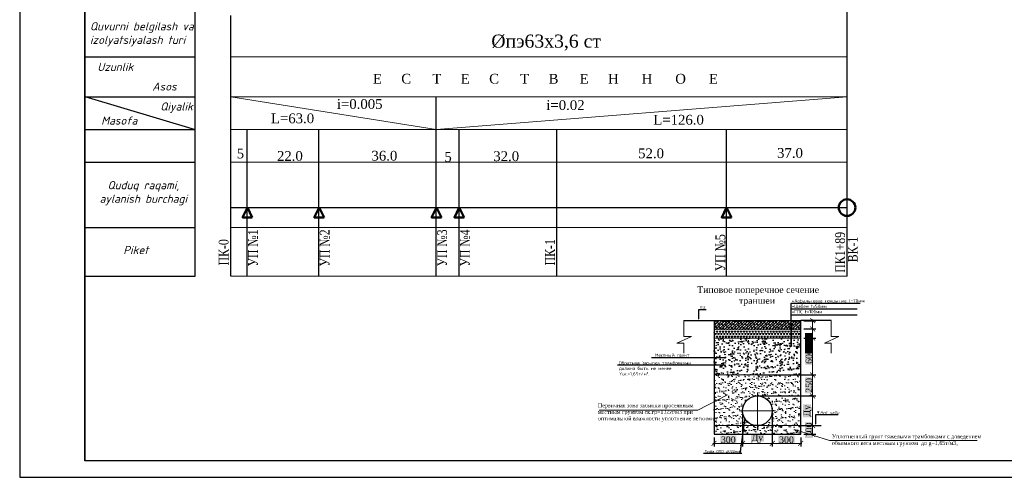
# Model space of a CAD drawing. Header units: millimetres. Extents: x 366033 to 446362, y 4247208 to 4265071.
# Tile 11 of 159: x 435438 to 435740, y 4249104 to 4249245. Entities that reach past the tile are written whole.
import ezdxf
from ezdxf import colors
from ezdxf.entities.mleader import LeaderData, LeaderLine
from ezdxf.math import Vec2, Vec3

# ---------------------------------------------------------------- set-up
doc = ezdxf.new("R2010")
doc.units = ezdxf.units.MM
doc.header["$PDMODE"] = 32
doc.header["$PDSIZE"] = 0.6
doc.linetypes.add('DASHED', pattern=[0.75, 0.5, -0.25])
doc.linetypes.add('осевая', pattern=[50.8, 31.75, -6.35, 6.35, -6.35])
for name, color, linetype in [('(002) Рамка', 7, 'Continuous'), ('(004) Точки рельефа', 7, 'Continuous'), ('0 @ 0.1', 7, 'Continuous'), ('0 @ 1 (1)', 7, 'Continuous'), ('0 @ 1 (2)', 7, 'Continuous'), ('RAMKA', 7, 'Continuous')]:
    doc.layers.add(name, color=color, linetype=linetype)
for name, color, linetype, lineweight in [('0.3-STAMP', 7, 'Continuous', 30), ('0002. ВК. ПГ. Уг. Пк. и задвижки', 250, 'Continuous', 50), ('Рабочий', 7, 'DASHED', 9), ('Текст ВК', 136, 'Continuous', 9)]:
    doc.layers.add(name, color=color, linetype=linetype, lineweight=lineweight)
doc.styles.add('GOST 2.304', font='CS_Gost2304.shx')
doc.styles.add('ISOCPEUR', font='isocpeui.ttf')
doc.styles.get("Standard").update_dxf_attribs({"font": 'times.ttf'})
doc.styles.add('TIMES', font='times.ttf')
doc.styles.add('для таблиц', font='times.ttf', dxfattribs={"height": 3})
doc.styles.add('СПДС', font='isocpeur.ttf')
doc.linetypes.add('ВОДОПРОВОД-right', pattern='A,15,-4,["В1",Standard,S=3,R=0,X=-2,Y=-1.5],-4,20,[">",Standard,S=3,R=0,X=-1.5,Y=-1.5],0', length=43)
doc.dimstyles.new('!Oxunjon', dxfattribs={"dimtxt": 2, "dimasz": 1.5, "dimexe": 1, "dimexo": 0.0625, "dimgap": 0.09, "dimtad": 1, "dimdec": 1, "dimzin": 0, "dimdsep": 46, "dimtxsty": 'Standard', "dimblk": 'ARCHTICK', "dimcen": 0.3, "dimdle": 0.35, "dimclrd": 5, "dimclre": 5, "dimclrt": 5, "dimadec": 0, "dimazin": 0, "dimtfac": 1, "dimtdec": 1, "dimtofl": 0, "dimtmove": 0, "dimatfit": 3, "dimldrblk": 'ARCHTICK', "dimfxl": 1, "dimtolj": 1, "dimtzin": 0, "dimlwd": 0, "dimarcsym": 1})
pattern_1 = [(45, (1909.724, 3489956.45194), (-0.44901280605, 0.44901280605), []), (135, (1909.724, 3489956.45194), (-1.34703841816, 0.44901280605), [1.5875, -0.9525])]

# ---------------------------------------------------------------- blocks, each defined once
blk = doc.blocks.new('_Dot')
at = {"color": 0, "linetype": 'ByBlock', "lineweight": -2}
blk.add_line((-0.5, 0), (-1, 0), dxfattribs=at)
at = {"color": 0, "linetype": 'ByBlock', "const_width": 0.5}
blk.add_lwpolyline([(-0.25, 0, 1), (0.25, 0, 1)], format="xyb", close=True, dxfattribs=at)
blk = doc.blocks.new('_ArchTick')
at = {"color": 0, "linetype": 'ByBlock', "lineweight": 30, "const_width": 0.15}
blk.add_lwpolyline([(-0.5, -0.5), (0.5, 0.5)], dxfattribs=at)
blk = doc.blocks.new('*D464')
at = {"color": 5, "lineweight": -2, "transparency": 16777216}
for p, q in [((435678.21, 4249120.12), (435681.86, 4249120.12)), ((435678.21, 4249117.51), (435681.86, 4249117.51))]:
    blk.add_line(p, q, dxfattribs=at)
at = {"color": 5, "lineweight": 0, "transparency": 16777216}
blk.add_line((435680.86, 4249120.47), (435680.86, 4249117.16), dxfattribs=at)
at = {"layer": 'Defpoints', "color": 0, "lineweight": 0, "transparency": 16777216}
for p in [(435677.21, 4249120.12), (435677.21, 4249117.51), (435680.86, 4249117.51)]:
    blk.add_point(p, dxfattribs=at)
at = {"color": 5, "lineweight": 0, "transparency": 16777216, "xscale": 1.5, "yscale": 1.5, "zscale": 1.5}
for p, rotation in [((435680.86, 4249120.12), 90), ((435680.86, 4249117.51), 270)]:
    blk.add_blockref('_ArchTick', p, dxfattribs=dict(at, rotation=rotation))
at = {"color": 1, "transparency": 16777216, "insert": (435679.74, 4249118.81), "char_height": 2, "attachment_point": 5, "rotation": 90, "style": 'TIMES', "bg_fill": 1, "box_fill_scale": 1.1, "bg_fill_color": 7, "bg_fill_true_color": 16777215, "bg_fill_transparency": 0}
blk.add_mtext('\\A1;100', dxfattribs=at)
blk = doc.blocks.new('*D465')
at = {"color": 5, "lineweight": -2, "transparency": 16777216}
for p, q in [((435659.35, 4249123.68), (435659.35, 4249113.68)), ((435650.62, 4249116.51), (435650.62, 4249113.68))]:
    blk.add_line(p, q, dxfattribs=at)
at = {"color": 5, "lineweight": 0, "transparency": 16777216}
blk.add_line((435650.27, 4249114.68), (435659.7, 4249114.68), dxfattribs=at)
at = {"layer": 'Defpoints', "color": 0, "lineweight": 0, "transparency": 16777216}
for p in [(435659.35, 4249124.68), (435650.62, 4249117.51), (435659.35, 4249114.68)]:
    blk.add_point(p, dxfattribs=at)
at = {"color": 5, "lineweight": 0, "transparency": 16777216, "xscale": 1.5, "yscale": 1.5, "zscale": 1.5, "rotation": 180}
blk.add_blockref('_ArchTick', (435650.62, 4249114.68), dxfattribs=at)
at = {"color": 5, "lineweight": 0, "transparency": 16777216, "xscale": 1.5, "yscale": 1.5, "zscale": 1.5}
blk.add_blockref('_ArchTick', (435659.35, 4249114.68), dxfattribs=at)
at = {"color": 1, "transparency": 16777216, "insert": (435654.99, 4249115.8), "char_height": 2, "attachment_point": 5, "style": 'TIMES', "bg_fill": 1, "box_fill_scale": 1.1, "bg_fill_color": 7, "bg_fill_true_color": 16777215, "bg_fill_transparency": 0}
blk.add_mtext('\\A1;300', dxfattribs=at)
blk = doc.blocks.new('*D466')
at = {"color": 5, "lineweight": -2, "transparency": 16777216}
for p, q in [((435659.35, 4249123.68), (435659.35, 4249113.68)), ((435668.48, 4249123.68), (435668.48, 4249113.68))]:
    blk.add_line(p, q, dxfattribs=at)
at = {"color": 5, "lineweight": 0, "transparency": 16777216}
blk.add_line((435668.83, 4249114.68), (435659, 4249114.68), dxfattribs=at)
at = {"layer": 'Defpoints', "color": 0, "lineweight": 0, "transparency": 16777216}
for p in [(435659.35, 4249124.68), (435668.48, 4249124.68), (435659.35, 4249114.68)]:
    blk.add_point(p, dxfattribs=at)
at = {"color": 5, "lineweight": 0, "transparency": 16777216, "xscale": 1.5, "yscale": 1.5, "zscale": 1.5, "rotation": 180}
blk.add_blockref('_ArchTick', (435659.35, 4249114.68), dxfattribs=at)
at = {"color": 5, "lineweight": 0, "transparency": 16777216, "xscale": 1.5, "yscale": 1.5, "zscale": 1.5}
blk.add_blockref('_ArchTick', (435668.48, 4249114.68), dxfattribs=at)
at = {"color": 1, "transparency": 16777216, "insert": (435663.91, 4249116.1), "char_height": 2, "attachment_point": 5, "style": 'TIMES', "bg_fill": 1, "box_fill_scale": 1.1, "bg_fill_color": 7, "bg_fill_true_color": 16777215, "bg_fill_transparency": 0}
blk.add_mtext('\\A1;Ду', dxfattribs=at)
blk = doc.blocks.new('*D467')
at = {"color": 5, "lineweight": -2, "transparency": 16777216}
for p, q in [((435668.48, 4249123.68), (435668.48, 4249113.68)), ((435677.21, 4249116.51), (435677.21, 4249113.68))]:
    blk.add_line(p, q, dxfattribs=at)
at = {"color": 5, "lineweight": 0, "transparency": 16777216}
blk.add_line((435668.13, 4249114.68), (435677.56, 4249114.68), dxfattribs=at)
at = {"layer": 'Defpoints', "color": 0, "lineweight": 0, "transparency": 16777216}
for p in [(435668.48, 4249124.68), (435677.21, 4249117.51), (435677.21, 4249114.68)]:
    blk.add_point(p, dxfattribs=at)
at = {"color": 5, "lineweight": 0, "transparency": 16777216, "xscale": 1.5, "yscale": 1.5, "zscale": 1.5, "rotation": 180}
blk.add_blockref('_ArchTick', (435668.48, 4249114.68), dxfattribs=at)
at = {"color": 5, "lineweight": 0, "transparency": 16777216, "xscale": 1.5, "yscale": 1.5, "zscale": 1.5}
blk.add_blockref('_ArchTick', (435677.21, 4249114.68), dxfattribs=at)
at = {"color": 1, "transparency": 16777216, "insert": (435672.84, 4249115.8), "char_height": 2, "attachment_point": 5, "style": 'TIMES', "bg_fill": 1, "box_fill_scale": 1.1, "bg_fill_color": 7, "bg_fill_true_color": 16777215, "bg_fill_transparency": 0}
blk.add_mtext('\\A1;300', dxfattribs=at)
blk = doc.blocks.new('*D387')
at = {"color": 5, "lineweight": -2, "transparency": 16777216}
for p, q in [((435664.91, 4249135.69), (435681.86, 4249135.69)), ((435664.91, 4249129.24), (435681.86, 4249129.24))]:
    blk.add_line(p, q, dxfattribs=at)
at = {"color": 5, "lineweight": 0, "transparency": 16777216}
blk.add_line((435680.86, 4249128.89), (435680.86, 4249136.04), dxfattribs=at)
at = {"layer": 'Defpoints', "color": 0, "lineweight": 0, "transparency": 16777216}
for p in [(435663.91, 4249135.69), (435680.86, 4249135.69), (435663.91, 4249129.24)]:
    blk.add_point(p, dxfattribs=at)
at = {"color": 5, "lineweight": 0, "transparency": 16777216, "xscale": 1.5, "yscale": 1.5, "zscale": 1.5}
for p, rotation in [((435680.86, 4249135.69), 90), ((435680.86, 4249129.24), 270)]:
    blk.add_blockref('_ArchTick', p, dxfattribs=dict(at, rotation=rotation))
at = {"color": 1, "transparency": 16777216, "insert": (435679.74, 4249132.47), "char_height": 2, "attachment_point": 5, "rotation": 90, "style": 'TIMES', "bg_fill": 1, "box_fill_scale": 1.1, "bg_fill_color": 7, "bg_fill_true_color": 16777215, "bg_fill_transparency": 0}
blk.add_mtext('\\A1;250', dxfattribs=at)
blk = doc.blocks.new('*D388')
at = {"color": 5, "lineweight": -2, "transparency": 16777216}
for p, q in [((435680.86, 4249129.24), (435679.86, 4249129.24)), ((435680.86, 4249120.12), (435681.86, 4249120.12))]:
    blk.add_line(p, q, dxfattribs=at)
at = {"color": 5, "lineweight": 0, "transparency": 16777216}
blk.add_line((435680.86, 4249129.59), (435680.86, 4249119.77), dxfattribs=at)
at = {"layer": 'Defpoints', "color": 0, "lineweight": 0, "transparency": 16777216}
for p in [(435681.01, 4249129.24), (435680.86, 4249120.12), (435680.86, 4249120.12)]:
    blk.add_point(p, dxfattribs=at)
at = {"color": 5, "lineweight": 0, "transparency": 16777216, "xscale": 1.5, "yscale": 1.5, "zscale": 1.5}
for p, rotation in [((435680.86, 4249129.24), 90), ((435680.86, 4249120.12), 270)]:
    blk.add_blockref('_ArchTick', p, dxfattribs=dict(at, rotation=rotation))
at = {"color": 1, "transparency": 16777216, "insert": (435679.44, 4249124.68), "char_height": 2, "attachment_point": 5, "rotation": 90, "style": 'TIMES', "bg_fill": 1, "box_fill_scale": 1.1, "bg_fill_color": 7, "bg_fill_true_color": 16777215, "bg_fill_transparency": 0}
blk.add_mtext('\\A1;Ду', dxfattribs=at)
blk = doc.blocks.new('*D389')
at = {"color": 5, "lineweight": -2, "transparency": 16777216}
for p, q in [((435678.21, 4249146.96), (435681.86, 4249146.96)), ((435678.21, 4249135.69), (435681.86, 4249135.69))]:
    blk.add_line(p, q, dxfattribs=at)
at = {"color": 5, "lineweight": 0, "transparency": 16777216}
blk.add_line((435680.86, 4249135.34), (435680.86, 4249147.31), dxfattribs=at)
at = {"layer": 'Defpoints', "color": 0, "lineweight": 0, "transparency": 16777216}
for p in [(435677.21, 4249146.96), (435680.86, 4249146.96), (435677.21, 4249135.69)]:
    blk.add_point(p, dxfattribs=at)
at = {"color": 5, "lineweight": 0, "transparency": 16777216, "xscale": 1.5, "yscale": 1.5, "zscale": 1.5}
for p, rotation in [((435680.86, 4249146.96), 90), ((435680.86, 4249135.69), 270)]:
    blk.add_blockref('_ArchTick', p, dxfattribs=dict(at, rotation=rotation))
at = {"color": 1, "transparency": 16777216, "insert": (435679.74, 4249141.32), "char_height": 2, "attachment_point": 5, "rotation": 90, "style": 'TIMES', "bg_fill": 1, "box_fill_scale": 1.1, "bg_fill_color": 7, "bg_fill_true_color": 16777215, "bg_fill_transparency": 0}
blk.add_mtext('\\A1;600', dxfattribs=at)
blk = doc.blocks.new('*D468')
at = {"color": 5, "lineweight": -2, "transparency": 16777216}
for p, q in [((435678.21, 4249152.3), (435681.86, 4249152.3)), ((435678.21, 4249149.75), (435681.86, 4249149.75))]:
    blk.add_line(p, q, dxfattribs=at)
at = {"color": 5, "lineweight": 0, "transparency": 16777216}
for p, q in [((435680.86, 4249152.65), (435680.86, 4249149.75)), ((435680.86, 4249149.75), (435680.86, 4249145.34))]:
    blk.add_line(p, q, dxfattribs=at)
at = {"layer": 'Defpoints', "color": 0, "lineweight": 0, "transparency": 16777216}
for p in [(435677.21, 4249152.3), (435677.21, 4249149.75), (435680.86, 4249149.75)]:
    blk.add_point(p, dxfattribs=at)
at = {"color": 5, "lineweight": 0, "transparency": 16777216, "xscale": 1.5, "yscale": 1.5, "zscale": 1.5}
for p, rotation in [((435680.86, 4249152.3), 90), ((435680.86, 4249149.75), 270)]:
    blk.add_blockref('_ArchTick', p, dxfattribs=dict(at, rotation=rotation))
at = {"color": 1, "transparency": 16777216, "insert": (435679.74, 4249146.79), "char_height": 2, "attachment_point": 5, "rotation": 90, "style": 'TIMES', "bg_fill": 1, "box_fill_scale": 1.1, "bg_fill_color": 7, "bg_fill_true_color": 16777215, "bg_fill_transparency": 0}
blk.add_mtext('\\A1;50', dxfattribs=at)
blk = doc.blocks.new('*D390')
at = {"color": 5, "lineweight": -2, "transparency": 16777216}
for p, q in [((435678.21, 4249149.75), (435681.86, 4249149.75)), ((435678.21, 4249146.96), (435681.86, 4249146.96))]:
    blk.add_line(p, q, dxfattribs=at)
at = {"color": 5, "lineweight": 0, "transparency": 16777216}
for p, q in [((435680.86, 4249150.1), (435680.86, 4249146.96)), ((435680.86, 4249146.96), (435680.86, 4249142.55))]:
    blk.add_line(p, q, dxfattribs=at)
at = {"layer": 'Defpoints', "color": 0, "lineweight": 0, "transparency": 16777216}
for p in [(435677.21, 4249149.75), (435677.21, 4249146.96), (435680.86, 4249146.96)]:
    blk.add_point(p, dxfattribs=at)
at = {"color": 5, "lineweight": 0, "transparency": 16777216, "xscale": 1.5, "yscale": 1.5, "zscale": 1.5}
for p, rotation in [((435680.86, 4249149.75), 90), ((435680.86, 4249146.96), 270)]:
    blk.add_blockref('_ArchTick', p, dxfattribs=dict(at, rotation=rotation))
at = {"color": 1, "transparency": 16777216, "insert": (435679.74, 4249144), "char_height": 2, "attachment_point": 5, "rotation": 90, "style": 'TIMES', "bg_fill": 1, "box_fill_scale": 1.1, "bg_fill_color": 7, "bg_fill_true_color": 16777215, "bg_fill_transparency": 0}
blk.add_mtext('\\A1;50', dxfattribs=at)
blk = doc.blocks.new('*U530')
at = {"layer": '0 @ 0.1', "lineweight": 9}
h = blk.add_hatch(dxfattribs=at)
h.set_pattern_fill('ANSI38', color=256, scale=0.2)
h.set_pattern_definition(pattern_1)
h.paths.add_polyline_path([(435650.62, 4249152.3), (435650.62, 4249149.75), (435677.21, 4249149.75), (435677.21, 4249152.3)])
at = {"layer": '0 @ 1 (2)', "lineweight": 9}
h = blk.add_hatch(dxfattribs=at)
h.set_pattern_fill('ANSI38', color=256, scale=0.2)
h.set_pattern_definition(pattern_1)
h.paths.add_polyline_path([(435650.62, 4249152.3), (435650.62, 4249149.75), (435677.21, 4249149.75), (435677.21, 4249152.3)])

msp = doc.modelspace()

# ---------------------------------------------------------------- hatches: boundary and pattern name
at = {"true_color": 0x991b1e}
h = msp.add_hatch(dxfattribs=at)
h.set_pattern_fill('TRIANG', color=244, scale=0.096)
h.set_pattern_definition([(60, (420360.0429, 4248518.3769), (-0.4572, 0.79189363), [0.4572, -0.4572]), (120, (420360.0429, 4248518.3769), (-0.9144, 5e-10), [0.4572, -0.4572]), (0, (420359.8143, 4248518.7728), (0.4572, 0.79189363), [0.4572, -0.4572])])
h.paths.add_polyline_path([(435650.62, 4249149.746), (435650.62, 4249146.958), (435677.21, 4249146.958), (435677.21, 4249149.746)])
edge = h.paths.add_edge_path()
edge.add_arc((435671.768, 4249150.595), 0.3, 90, 270)
edge.add_line((435671.768, 4249150.295), (435671.768, 4249150.895))
h = msp.add_hatch()
h.set_pattern_fill('AR-CONC', color=256, scale=0.0192)
h.set_pattern_definition([(50, (1909.724, 3489957.7823), (3.497945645, -0.306030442), [0.36576, -4.02336]), (355, (1909.724, 3489957.7823), (-0.676673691, 3.668291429), [0.292608, -3.218699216]), (100.4514447, (1910.0155, 3489957.7568), (2.821271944, 3.362260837), [0.310848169, -3.419332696]), (46.1842, (1909.724, 3489958.7576), (5.204717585, -0.807212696), [0.54864, -6.03504]), (96.6355576, (1910.158, 3489958.6903), (4.558159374, 4.750581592), [0.466272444, -5.129003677]), (351.1841512, (1909.724, 3489958.7576), (4.558159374, 4.750581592), [0.438911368, -4.828026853]), (21, (1910.2117, 3489958.5138), (2.910996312, -1.963491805), [0.36576, -4.02336]), (326, (1910.2117, 3489958.5138), (1.186598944, 3.53640895), [0.292608, -3.218688]), (71.451445, (1910.4543, 3489958.35), (4.09759525, 1.572917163), [0.310848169, -3.419326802]), (37.5, (1909.724, 3489957.7823), (0.0593011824, 1.6234567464), [0, -3.1796736, 0, -3.267456, 0, -3.23088]), (7.5, (1909.724, 3489957.7823), (1.2829375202, 1.9234670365), [0, -1.8629376, 0, -3.1065216, 0, -1.231392]), (327.5, (1908.6365, 3489957.7823), (2.6033394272, -0.1099918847), [0, -1.2192, 0, -3.803904, 0, -5.047488]), (317.5, (1908.1488, 3489957.7823), (2.8440802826, 0.488188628), [0, -1.58496, 0, -2.5261824, 0, -3.584448])])
h.paths.add_polyline_path([(435650.62, 4249146.958), (435650.62, 4249135.69), (435677.21, 4249135.69), (435677.21, 4249146.958)])
edge = h.paths.add_edge_path(flags=16)
edge.add_arc((435653.954, 4249138.617), 0.3, 0, 360)
at = {"lineweight": 15}
h = msp.add_hatch(dxfattribs=at)
h.set_pattern_fill('AR-SAND', color=256, scale=0.04)
h.set_pattern_definition([(37.5, (1919.756, 3489935.6266), (-0.0640012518, 1.9576529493), [0, -1.54432, 0, -1.7272, 0, -1.651]), (7.5, (1919.756, 3489935.6266), (1.7980931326, 2.867300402), [0, -0.83312, 0, -1.39192, 0, -0.5334]), (327.5, (1918.5064, 3489935.6266), (3.163969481, 0.0057487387), [0, -0.508, 0, -1.8288, 0, -2.3876]), (317.5, (1918.5064, 3489935.6266), (3.05422581, 0.891717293), [0, -0.254, 0, -1.19888, 0, -1.3716])])
h.paths.add_polyline_path([(435677.21, 4249120.117), (435650.62, 4249120.117), (435650.62, 4249117.512), (435677.21, 4249117.512)])
at = {"layer": '0 @ 1 (1)', "lineweight": 15}
h = msp.add_hatch(dxfattribs=at)
h.set_pattern_fill('AR-SAND', color=256, scale=0.04)
h.set_pattern_definition([(37.5, (1909.724, 3489957.7823), (-0.0640012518, 1.9576529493), [0, -1.54432, 0, -1.7272, 0, -1.651]), (7.5, (1909.724, 3489957.7823), (1.7980931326, 2.867300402), [0, -0.83312, 0, -1.39192, 0, -0.5334]), (327.5, (1908.4743, 3489957.7823), (3.163969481, 0.0057487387), [0, -0.508, 0, -1.8288, 0, -2.3876]), (317.5, (1908.4743, 3489957.7823), (3.05422581, 0.891717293), [0, -0.254, 0, -1.19888, 0, -1.3716])])
h.paths.add_polyline_path([(435650.62, 4249135.69), (435650.62, 4249120.117), (435677.21, 4249120.117), (435677.21, 4249135.69)])
edge = h.paths.add_edge_path(flags=16)
edge.add_arc((435663.915, 4249124.681), 4.564, 0, 360)
edge = h.paths.add_edge_path(flags=16)
edge.add_arc((435653.954, 4249128.38), 0.15, 0, 360)

# ---------------------------------------------------------------- linework, layer by layer
at = {"layer": '(002) Рамка', "color": 0, "lineweight": 25, "elevation": -0.062}
for points in [[(435691.406, 4249210.898), (435691.406, 4249493.608)], [(435502.406, 4249165.898), (435502.406, 4249245.898)], [(435565.406, 4249165.898), (435565.406, 4249220.898)], [(435507.406, 4249165.898), (435507.406, 4249210.898)], [(435529.406, 4249165.898), (435529.406, 4249210.898)], [(435572.406, 4249165.898), (435572.406, 4249210.898)], [(435602.406, 4249165.898), (435602.406, 4249210.898)], [(435654.406, 4249165.898), (435654.406, 4249210.898)], [(435691.406, 4249165.898), (435691.406, 4249210.898)]]:
    msp.add_lwpolyline(points, dxfattribs=at)
at = {"color": 1, "lineweight": 30, "ltscale": 0.5}
msp.add_line((435457.605, 4249396.287, -0.062), (435457.605, 4249109.287, -0.062), dxfattribs=at)
at = {"color": 0, "lineweight": 0}
for p, q in [((435502.406, 4249220.898, -0.062), (435565.406, 4249210.898, -0.062)), ((435565.406, 4249210.898, -0.062), (435691.406, 4249220.898, -0.062))]:
    msp.add_line(p, q, dxfattribs=at)
at = {"lineweight": 30}
for p, q in [((435641.31, 4249152.304, -0.062), (435650.62, 4249152.304, -0.062)), ((435650.62, 4249152.304, -0.062), (435650.62, 4249117.512, -0.062)), ((435650.62, 4249152.304, -0.062), (435677.21, 4249152.304, -0.062)), ((435677.21, 4249117.512, -0.062), (435677.21, 4249152.304, -0.062)), ((435686.519, 4249152.304, -0.062), (435677.21, 4249152.304, -0.062)), ((435650.62, 4249117.512, -0.062), (435677.21, 4249117.512, -0.062))]:
    msp.add_line(p, q, dxfattribs=at)
at = {"lineweight": 9}
for p, q in [((435650.62, 4249149.746, -0.062), (435677.21, 4249149.746, -0.062)), ((435650.62, 4249146.958, -0.062), (435677.21, 4249146.958, -0.062)), ((435650.62, 4249146.958, -0.062), (435677.21, 4249146.958, -0.062)), ((435650.62, 4249138.622, -0.062), (435653.954, 4249138.617, -0.062)), ((435650.62, 4249135.69, -0.062), (435677.21, 4249135.69, -0.062)), ((435650.62, 4249120.117, -0.062), (435677.21, 4249120.117, -0.062))]:
    msp.add_line(p, q, dxfattribs=at)
at = {"color": 0, "lineweight": 5}
for p, q in [((435645.692, 4249124.875, -0.062), (435654.751, 4249129.522, -0.062)), ((435615.354, 4249124.875, -0.062), (435645.692, 4249124.875, -0.062)), ((435675.593, 4249118.822, -0.062), (435686.053, 4249115.585, -0.062)), ((435686.053, 4249115.585, -0.062), (435731.29, 4249115.585, -0.062))]:
    msp.add_line(p, q, dxfattribs=at)
at = {"linetype": 'осевая', "lineweight": 9, "ltscale": 0.5}
for p, q in [((435663.915, 4249119.105, -0.062), (435663.915, 4249130.257, -0.062)), ((435658.339, 4249124.681, -0.062), (435669.491, 4249124.681, -0.062))]:
    msp.add_line(p, q, dxfattribs=at)
at = {"color": 5, "linetype": 'ВОДОПРОВОД-right', "lineweight": 30, "elevation": -0.062}
msp.add_lwpolyline([(435502.4, 4249186.95), (435691.406, 4249186.95)], dxfattribs=at)
at = {"color": 18, "true_color": 0x000000, "elevation": -0.062}
for points in [[(435674.298, 4249155.893), (435694.565, 4249155.893)], [(435674.298, 4249154.101), (435694.565, 4249154.101)], [(435677.21, 4249120.117), (435683.495, 4249120.117)]]:
    msp.add_lwpolyline(points, dxfattribs=at)
at = {"lineweight": 9, "elevation": -0.062}
for points in [[(435641.31, 4249152.304), (435641.31, 4249147.449), (435643.656, 4249147.449), (435639.251, 4249145.445), (435641.31, 4249145.445), (435641.31, 4249142.332)], [(435641.31, 4249152.304), (435650.62, 4249152.304), (435650.62, 4249117.512), (435677.21, 4249117.512), (435677.21, 4249152.304), (435686.519, 4249152.304)], [(435686.519, 4249152.304), (435686.519, 4249147.449), (435688.865, 4249147.449), (435684.46, 4249145.445), (435686.519, 4249145.445), (435686.519, 4249142.332)]]:
    msp.add_lwpolyline(points, dxfattribs=at)
at = {"color": 1, "lineweight": 50}
msp.add_circle((435691.406, 4249186.95, -0.062), 2.554, dxfattribs=at)
at = {"lineweight": 30}
msp.add_circle((435663.915, 4249124.681, -0.062), 4.564, dxfattribs=at)
at = {"layer": '0.3-STAMP', "lineweight": 20}
msp.add_line((435437.605, 4249104.287, -0.062), (435437.605, 4249131.97, -0.062), dxfattribs=at)
at = {"layer": '0002. ВК. ПГ. Уг. Пк. и задвижки', "color": 1, "lineweight": 50, "elevation": -0.062}
for points in [[(435508.967, 4249183.95), (435505.967, 4249183.95), (435507.467, 4249186.95), (435508.967, 4249183.95)], [(435530.967, 4249183.95), (435527.967, 4249183.95), (435529.467, 4249186.95), (435530.967, 4249183.95)], [(435566.967, 4249183.95), (435563.967, 4249183.95), (435565.467, 4249186.95), (435566.967, 4249183.95)], [(435573.967, 4249183.95), (435570.967, 4249183.95), (435572.467, 4249186.95), (435573.967, 4249183.95)], [(435655.967, 4249183.95), (435652.967, 4249183.95), (435654.406, 4249186.95), (435655.967, 4249183.95)]]:
    msp.add_lwpolyline(points, dxfattribs=at)
at = {"layer": 'RAMKA', "color": 1, "lineweight": 30}
for p, q in [((435437.605, 4249524.287, -0.062), (435437.605, 4249104.287, -0.062)), ((435457.605, 4249109.287, -0.062), (435457.605, 4249516.525, -0.062)), ((436018.43, 4249109.287, -0.062), (435457.605, 4249109.287, -0.062)), ((435437.605, 4249104.287, -0.062), (436023.43, 4249104.287, -0.062))]:
    msp.add_line(p, q, dxfattribs=at)
at = {"layer": 'Рабочий', "color": 0, "linetype": 'ByBlock', "lineweight": 30, "ltscale": 0.166667}
for p, q in [((435491.398, 4249165.898, -0.062), (435491.398, 4249290.898, -0.062)), ((435457.605, 4249233.226, -0.062), (435491.398, 4249233.226, -0.062)), ((435457.605, 4249220.898, -0.062), (435491.398, 4249220.898, -0.062)), ((435457.605, 4249210.898, -0.062), (435491.398, 4249210.898, -0.062)), ((435457.605, 4249200.898, -0.062), (435491.398, 4249200.898, -0.062)), ((435457.605, 4249180.898, -0.062), (435491.398, 4249180.898, -0.062)), ((435457.605, 4249165.898, -0.062), (435491.398, 4249165.898, -0.062))]:
    msp.add_line(p, q, dxfattribs=at)
at = {"layer": 'Рабочий', "color": 0, "linetype": 'ByBlock', "lineweight": 25, "ltscale": 0.166667}
msp.add_line((435457.605, 4249221.037, -0.062), (435491.398, 4249210.898, -0.062), dxfattribs=at)
at = {"layer": 'Текст ВК'}
for p, q in [((435458.436, 4249233.226, -0.062), (435491.398, 4249233.226, -0.062)), ((435502.406, 4249233.226, -0.062), (435691.406, 4249233.226, -0.062)), ((435458.436, 4249220.898, -0.062), (435491.398, 4249220.898, -0.062)), ((435502.406, 4249220.898, -0.062), (435691.406, 4249220.898, -0.062)), ((435458.436, 4249210.898, -0.062), (435491.398, 4249210.898, -0.062)), ((435502.406, 4249210.898, -0.062), (435691.406, 4249210.898, -0.062)), ((435458.436, 4249200.898, -0.062), (435491.398, 4249200.898, -0.062)), ((435502.406, 4249200.898, -0.062), (435691.406, 4249200.898, -0.062)), ((435458.436, 4249180.898, -0.062), (435491.398, 4249180.898, -0.062)), ((435502.406, 4249180.898, -0.062), (435691.406, 4249180.898, -0.062)), ((435458.436, 4249165.898, -0.062), (435491.398, 4249165.898, -0.062)), ((435502.406, 4249165.898, -0.062), (435691.406, 4249165.898, -0.062))]:
    msp.add_line(p, q, dxfattribs=at)

# ---------------------------------------------------------------- block references
at = {"color": 0, "lineweight": 0}
msp.add_blockref('*U530', (0, 0), dxfattribs=at)

# ---------------------------------------------------------------- texts
at = {"layer": '(004) Точки рельефа', "color": 7, "char_height": 3, "attachment_point": 5, "style": 'для таблиц'}
for s, insert in [('\\A1;5', (435505.321, 4249203.527, -0.062)), ('\\A1;22.0', (435520.499, 4249202.765, -0.062)), ('\\A1;36.0', (435549.485, 4249202.837, -0.062)), ('\\A1;5', (435569.019, 4249202.495, -0.062)), ('\\A1;32.0', (435586.854, 4249202.693, -0.062)), ('\\A1;52.0', (435631.295, 4249203.563, -0.062)), ('\\A1;37.0', (435673.92, 4249203.685, -0.062))]:
    msp.add_mtext(s, dxfattribs=dict(at, insert=insert))
at = {"ltscale": 0.5}
for s, insert, char_height, width, attachment_point in [('{\\fSylfaen|b0|i0|c204|p18;  %%Cпэ63х3,6 ст  \\fTimes New Roman|b1|i1|c204|p18;\\C0; \\fTimes New Roman|b0|i0|c204|p18; }', (435579.269, 4249240.007, -0.031), 4, 177.43447, 1), ('{\\fSylfaen|b0|i0|c204|p18;\\H0.75x;\\T3.15;ЕСТЕСТВЕННОЕ}', (435601.849, 4249227.968, -0.031), 4, 117.74094, 2), ('{\\fSylfaen|b0|i0|c0|p18;i=\\fSylfaen|b0|i0|c204|p18;0.005}', (435534.906, 4249220.229, -0.062), 3, 33.54214, 1), ('{\\fSylfaen|b0|i0|c0|p18;i=\\fSylfaen|b0|i0|c204|p18;0.02}', (435599.159, 4249219.897, -0.062), 3, 33.54214, 1), ('{\\fSylfaen|b0|i0|c0|p18;L=\\fSylfaen|b0|i0|c204|p18;63.0}', (435514.685, 4249215.827, -0.062), 3, 14.17558, 1), ('{\\fSylfaen|b0|i0|c0|p18;L=\\fSylfaen|b0|i0|c204|p18;126.0}', (435631.974, 4249215.398, -0.062), 3, 14.17558, 1)]:
    msp.add_mtext(s, dxfattribs=dict(at, insert=insert, char_height=char_height, width=width, attachment_point=attachment_point))
at = {"color": 5, "char_height": 3, "width": 14.61436, "attachment_point": 2, "rotation": 90}
for s, insert in [('{\\W0.8;\\C7;УП №1}', (435507.677, 4249174.596, -4720.907)), ('{\\W0.8;\\C7;УП №2}', (435529.677, 4249174.596, -4720.907)), ('{\\W0.8;\\C7;УП №3}', (435565.677, 4249174.596, -4720.907)), ('{\\W0.8;\\C7;УП №4}', (435572.677, 4249174.596, -4720.907)), ('{\\fTimes New Roman|b0|i0|c204|p18;\\W0.8;\\C7;ПК-\\fTimes New Roman|b0|i0|c0|p18;0}', (435498.665, 4249173.255, -4720.907)), ('{\\fTimes New Roman|b0|i0|c204|p18;\\W0.8;\\C7;ПК-\\fTimes New Roman|b0|i0|c0|p18;1}', (435598.793, 4249173.255, -4720.907)), ('{\\W0.8;\\C7;УП №5}', (435651.039, 4249173.128, -4720.907)), ('{\\W0.8;\\C7;ПК1+89}', (435687.793, 4249173.255, -4720.907)), ('{\\W0.8;\\C7;ВК-1}', (435691.664, 4249174.132, -4720.907))]:
    msp.add_mtext(s, dxfattribs=dict(at, insert=insert))
at = {"lineweight": 9, "insert": (435643.109, 4249162.8, -0.062), "char_height": 2, "attachment_point": 1, "style": 'TIMES'}
msp.add_mtext_dynamic_manual_height_columns('\\pi2.3157;Типовое поперечное сечение \\P\\pi15.14773;траншеи', width=41.03519, gutter_width=5, heights=[0], dxfattribs=at)
at = {"color": 0, "lineweight": 5, "char_height": 1.2, "attachment_point": 1}
for s, insert, width in [('{\\fTimes New Roman|b0|i0|c204|p18;Первичная зона засыпки просеянным \\Pместным грунтом ск.гр=1.65т/м3 при \\Pоптимальной влажности уплотнение легкими}', (435614.99, 4249126.941, -0.062), 111.475), ('{\\fTimes New Roman|b0|i0|c204|p18;Уплотненный грунт тяжелыми трамбовками с доведением\\Pобъемного веса местным грунтом  до g=1,65т/м3, }', (435686.768, 4249117.41, -0.062), 109.83)]:
    msp.add_mtext(s, dxfattribs=dict(at, insert=insert, width=width))
at = {"layer": 'Рабочий', "color": 0, "linetype": 'ByBlock', "lineweight": 25, "ltscale": 0.166667, "char_height": 2.5, "style": 'GOST 2.304'}
for s, insert, width, attachment_point in [('{\\fISOCPEUR|b0|i1|c204|p34;Quvurni belgilash va \\fISOCPEUR|b0|i1|c0|p34;\\P\\fISOCPEUR|b0|i1|c204|p34;izolyatsiyalash turi}', (435459.157, 4249243.802, -0.062), 32.21818, 1), ('{\\fISOCPEUR|b0|i1|c0|p34;Uzunlik}', (435466.946, 4249230.099, -0.062), 16.23198, 5), ('{\\fISOCPEUR|b0|i1|c0|p34;Asos}', (435482.013, 4249224.091, -0.062), 41.23798, 5), ('{\\fISOCPEUR|b0|i1|c0|p34;Qiyalik}', (435485.739, 4249217.593, -0.062), 16.23198, 5), ('{\\fISOCPEUR|b0|i1|c0|p34;Masofa}', (435468.141, 4249213.647, -0.062), 41.23798, 5), ('{\\fISOCPEUR|b0|i1|c204|p34;Quduq raqami,\\P\\fISOCPEUR|b0|i1|c0|p34;a\\fISOCPEUR|b0|i1|c204|p34;ylanish burchagi}', (435475.546, 4249191.385, -0.062), 49.38517, 5), ('{\\fISOCPEUR|b0|i1|c204|p34;Piket}', (435473.262, 4249173.973, -0.062), 41.23798, 5)]:
    msp.add_mtext(s, dxfattribs=dict(at, insert=insert, width=width, attachment_point=attachment_point))

# ---------------------------------------------------------------- dimensions: what is measured, and where the dimension line sits
at = {"color": 18, "true_color": 0x000000}
for p1, p2, distance, text, picture, middle in [((435677.21, 4249152.304, -0.062), (435677.21, 4249149.746, -0.062), 3.647, '50', '*D468', (435679.739, 4249146.793, -0.062)), ((435677.21, 4249149.746, -0.062), (435677.21, 4249146.958, -0.062), 3.647, '50', '*D390', (435679.739, 4249144.004, -0.062)), ((435677.21, 4249135.69, -0.062), (435677.21, 4249146.958, -0.062), -3.647, '600', '*D389', (435679.739, 4249141.324, -0.062))]:
    dim = msp.add_aligned_dim(p1=p1, p2=p2, distance=distance, text=text, dimstyle='!Oxunjon', override={"dimexo": 1, "dimgap": 0.1, "dimtxsty": 'TIMES', "dimcen": 0.9, "dimclrt": 1, "dimfxl": 200, "dimfxlon": 1, "dimtfill": 2, "dimtfillclr": 7, "dimarcsym": 2}, dxfattribs=at)
    dim.commit()
    dim.dimension.update_dxf_attribs({"geometry": picture, "text_midpoint": middle})
for base, p1, p2, text, picture, middle in [((435680.857, 4249135.69, -0.062), (435663.915, 4249129.245, -0.062), (435663.915, 4249135.69, -0.062), '250', '*D387', (435679.739, 4249132.467, -0.062)), ((435680.857, 4249120.117, -0.062), (435681.009, 4249129.244, -0.062), (435680.857, 4249120.117, -0.062), 'Ду', '*D388', (435679.438, 4249124.68, -0.062))]:
    dim = msp.add_linear_dim(base=base, p1=p1, p2=p2, angle=90, text=text, dimstyle='!Oxunjon', override={"dimexo": 1, "dimgap": 0.1, "dimtxsty": 'TIMES', "dimcen": 0.9, "dimclrt": 1, "dimfxl": 200, "dimfxlon": 1, "dimtfill": 2, "dimtfillclr": 7, "dimarcsym": 2}, dxfattribs=at)
    dim.commit()
    dim.dimension.update_dxf_attribs({"geometry": picture, "text_midpoint": middle})
for base, p1, p2, text, picture, middle in [((435659.351, 4249114.682, -0.062), (435650.62, 4249117.512, -0.062), (435659.351, 4249124.681, -0.062), '300', '*D465', (435654.986, 4249115.799, -0.062)), ((435659.351, 4249114.682, -0.062), (435668.479, 4249124.681, -0.062), (435659.351, 4249124.681, -0.062), 'Ду', '*D466', (435663.915, 4249116.1, -0.062)), ((435677.21, 4249114.682, -0.062), (435668.479, 4249124.681, -0.062), (435677.21, 4249117.512, -0.062), '300', '*D467', (435672.844, 4249115.799, -0.062))]:
    dim = msp.add_linear_dim(base=base, p1=p1, p2=p2, text=text, dimstyle='!Oxunjon', override={"dimexo": 1, "dimgap": 0.1, "dimtxsty": 'TIMES', "dimcen": 0.9, "dimclrt": 1, "dimfxl": 200, "dimfxlon": 1, "dimtfill": 2, "dimtfillclr": 7, "dimarcsym": 2}, dxfattribs=at)
    dim.commit()
    dim.dimension.update_dxf_attribs({"geometry": picture, "text_midpoint": middle})
dim = msp.add_linear_dim(base=(435680.857, 4249117.512, -0.062), p1=(435677.21, 4249120.117, -0.062), p2=(435677.21, 4249117.512, -0.062), angle=90, text='100', dimstyle='!Oxunjon', override={"dimexo": 1, "dimgap": 0.1, "dimtxsty": 'TIMES', "dimcen": 0.9, "dimclrt": 1, "dimfxl": 200, "dimfxlon": 1, "dimtfill": 2, "dimtfillclr": 7, "dimarcsym": 2}, dxfattribs=at)
dim.commit()
dim.dimension.update_dxf_attribs({"geometry": '*D464', "text_midpoint": (435680.857, 4249118.814, -0.062), "dimtype": 160})

# ---------------------------------------------------------------- leaders
at = {"lineweight": 9}
ml = msp.add_multileader_mtext('Standard', dxfattribs=at)
ml.set_content('*Асфальтовое покрытие t=70мм\\P*Щебен t=50мм\\P\\pxql;*ГПС t=100мм', color=256, style='СПДС')
ml.set_leader_properties()
ml.set_arrow_properties(name='DOT')
ml.build(insert=Vec2(0, 0))
ml.multileader.update_dxf_attribs({"text_left_attachment_type": 6, "text_right_attachment_type": 6, "dogleg_length": 0.36, "arrow_head_size": 0.6})
ctx = ml.context
ctx.base_point, ctx.char_height, ctx.arrow_head_size, ctx.landing_gap_size, ctx.plane_origin = Vec3(435674.442, 4249157.684, -0.062), 1, 0.6, 0.04, Vec3(435716.64, 4249138.29, -0.062)
ctx.left_attachment, ctx.right_attachment = 6, 6
notes = []
notes.append((ctx, [(1, (1, 1, 0), (435674.298, 4249157.684, -0.062), (1, 0), 0.144, [(3, [(435674.298, 4249144.577, -0.062), (435674.298, 4249148.559, -0.062), (435674.298, 4249144.577, -0.062), (435674.298, 4249151.124, -0.062), (435674.298, 4249151.124, -0.062), (435674.298, 4249151.124, -0.062), (435674.298, 4249151.124, -0.062), (435674.298, 4249148.559, -0.062)], 0, [])])]))
ctx.mtext.insert, ctx.mtext.width, ctx.mtext.flow_direction = Vec3(435674.482, 4249158.884, -0.062), 20.71628, 5
ml = msp.add_multileader_mtext('Standard', dxfattribs=at)
ml.set_content('П.З.', color=256, style='ISOCPEUR')
ml.set_leader_properties()
ml.build(insert=Vec2(0, 0))
ml.multileader.update_dxf_attribs({"text_left_attachment_type": 6, "text_right_attachment_type": 6, "dogleg_length": 0.36, "arrow_head_size": 0.6})
ctx = ml.context
ctx.base_point, ctx.char_height, ctx.arrow_head_size, ctx.landing_gap_size, ctx.plane_origin = Vec3(435646.109, 4249155.739, -0.062), 0.8, 0.6, 0.04, Vec3(435645.965, 4249152.304, -0.062)
ctx.left_attachment, ctx.right_attachment = 6, 6
notes.append((ctx, [(0, (1, 1, 0), (435645.965, 4249155.739, -0.062), (1, 0), 0.144, [(0, [(435645.965, 4249152.304, -0.062)], 0, [])])]))
ctx.mtext.insert, ctx.mtext.flow_direction = Vec3(435646.149, 4249156.699, -0.062), 5
ml = msp.add_multileader_mtext('Standard', dxfattribs=at)
ml.set_content('Обратная засыпка трамбовками\\Pдолжна быть не менее Yск.=1,65т/м³.', color=256, style='СПДС')
ml.set_leader_properties()
ml.set_arrow_properties(name='DOT')
ml.build(insert=Vec2(0, 0))
ml.multileader.update_dxf_attribs({"text_left_attachment_type": 6, "text_right_attachment_type": 6, "dogleg_length": 0.36, "arrow_head_size": 0.6})
ctx = ml.context
ctx.base_point, ctx.char_height, ctx.arrow_head_size, ctx.landing_gap_size, ctx.plane_origin = Vec3(435621.411, 4249138.634, -0.062), 1, 0.6, 0.04, Vec3(435653.954, 4249138.617, -0.062)
ctx.left_attachment, ctx.right_attachment = 6, 6
notes.append((ctx, [(0, (1, 1, 0), (435642.085, 4249138.634, -0.062), (-1, 0), 0.144, [(0, [(435653.954, 4249138.617, -0.062)], 0, [])])]))
ctx.mtext.insert, ctx.mtext.width, ctx.mtext.flow_direction = Vec3(435621.451, 4249139.834, -0.062), 20.71628, 5
ml = msp.add_multileader_mtext('Standard', dxfattribs=at)
ml.set_content('Местный грунт ', color=256, style='СПДС')
ml.set_leader_properties()
ml.set_arrow_properties(name='DOT')
ml.build(insert=Vec2(0, 0))
ml.multileader.update_dxf_attribs({"text_left_attachment_type": 6, "text_right_attachment_type": 6, "dogleg_length": 0.36, "arrow_head_size": 0.6})
ctx = ml.context
ctx.base_point, ctx.char_height, ctx.arrow_head_size, ctx.landing_gap_size, ctx.plane_origin = Vec3(435632.461, 4249140.936, -0.062), 1, 0.6, 0.04, Vec3(435653.954, 4249140.92, -0.062)
ctx.left_attachment, ctx.right_attachment = 6, 6
notes.append((ctx, [(0, (1, 1, 0), (435642.085, 4249140.936, -0.062), (-1, 0), 0.144, [(0, [(435653.954, 4249140.92, -0.062)], 0, [])])]))
ctx.mtext.insert, ctx.mtext.width, ctx.mtext.flow_direction = Vec3(435632.501, 4249142.236, -0.062), 20.71628, 5
ml = msp.add_multileader_mtext('Standard', dxfattribs=at)
ml.set_content('\\L{\\LТруба ПВП. %%C200мм/}', color=256, style='ISOCPEUR')
ml.set_leader_properties()
ml.set_arrow_properties(name='DOT')
ml.build(insert=Vec2(0, 0))
ml.multileader.update_dxf_attribs({"text_left_attachment_type": 6, "text_right_attachment_type": 8, "dogleg_length": 0.36, "arrow_head_size": 0.6})
ctx = ml.context
ctx.base_point, ctx.char_height, ctx.arrow_head_size, ctx.landing_gap_size, ctx.plane_origin = Vec3(435647.565, 4249111.569, -0.062), 0.8, 0.6, 0.04, Vec3(435660.055, 4249122.295, -0.062)
ctx.left_attachment, ctx.right_attachment = 6, 8
notes.append((ctx, [(0, (1, 1, 0), (435658.534, 4249111.569, -0.062), (-1, 0), 0.144, [(1, [(435660.055, 4249122.295, -0.062), (435658.534, 4249111.569, -0.062)], 0, [])])]))
ctx.mtext.insert, ctx.mtext.width, ctx.mtext.defined_height, ctx.mtext.flow_direction = Vec3(435647.605, 4249112.609, -0.062), 21.49253, 4.106, 5
ml = msp.add_multileader_mtext('Standard', dxfattribs=at)
ml.set_content('{\\fTimes New Roman|b0|i0|c204|p18;▼}Низ трубы', color=256, style='ISOCPEUR')
ml.set_leader_properties()
ml.build(insert=Vec2(0, 0))
ml.multileader.update_dxf_attribs({"text_left_attachment_type": 6, "text_right_attachment_type": 6, "dogleg_length": 0.36, "arrow_head_size": 0.6})
ctx = ml.context
ctx.base_point, ctx.char_height, ctx.arrow_head_size, ctx.landing_gap_size, ctx.plane_origin = Vec3(435681.945, 4249123.552, -0.062), 0.8, 0.6, 0.04, Vec3(435680.857, 4249120.117, -0.062)
ctx.left_attachment, ctx.right_attachment = 6, 6
notes.append((ctx, [(0, (1, 1, 0), (435681.801, 4249123.552, -0.062), (1, 0), 0.144, [(0, [(435681.801, 4249120.117, -0.062)], 0, [])])]))
ctx.mtext.insert, ctx.mtext.width, ctx.mtext.flow_direction = Vec3(435681.985, 4249124.592, -0.062), 12.54861, 5
for ctx, leaders in notes:
    for number, flags, end, landing, length, lines in leaders:
        leader = LeaderData()
        leader.index, (leader.has_last_leader_line, leader.has_dogleg_vector, leader.attachment_direction) = number, flags
        leader.last_leader_point, leader.dogleg_vector, leader.dogleg_length = Vec3(end), Vec3(landing), length
        for number, points, colour, breaks in lines:
            line = LeaderLine()
            line.index, line.vertices, line.color, line.breaks = number, Vec3.list(points), colors.encode_raw_color(colour), breaks
            leader.lines.append(line)
        ctx.leaders.append(leader)

doc.saveas('drawing.dxf')
